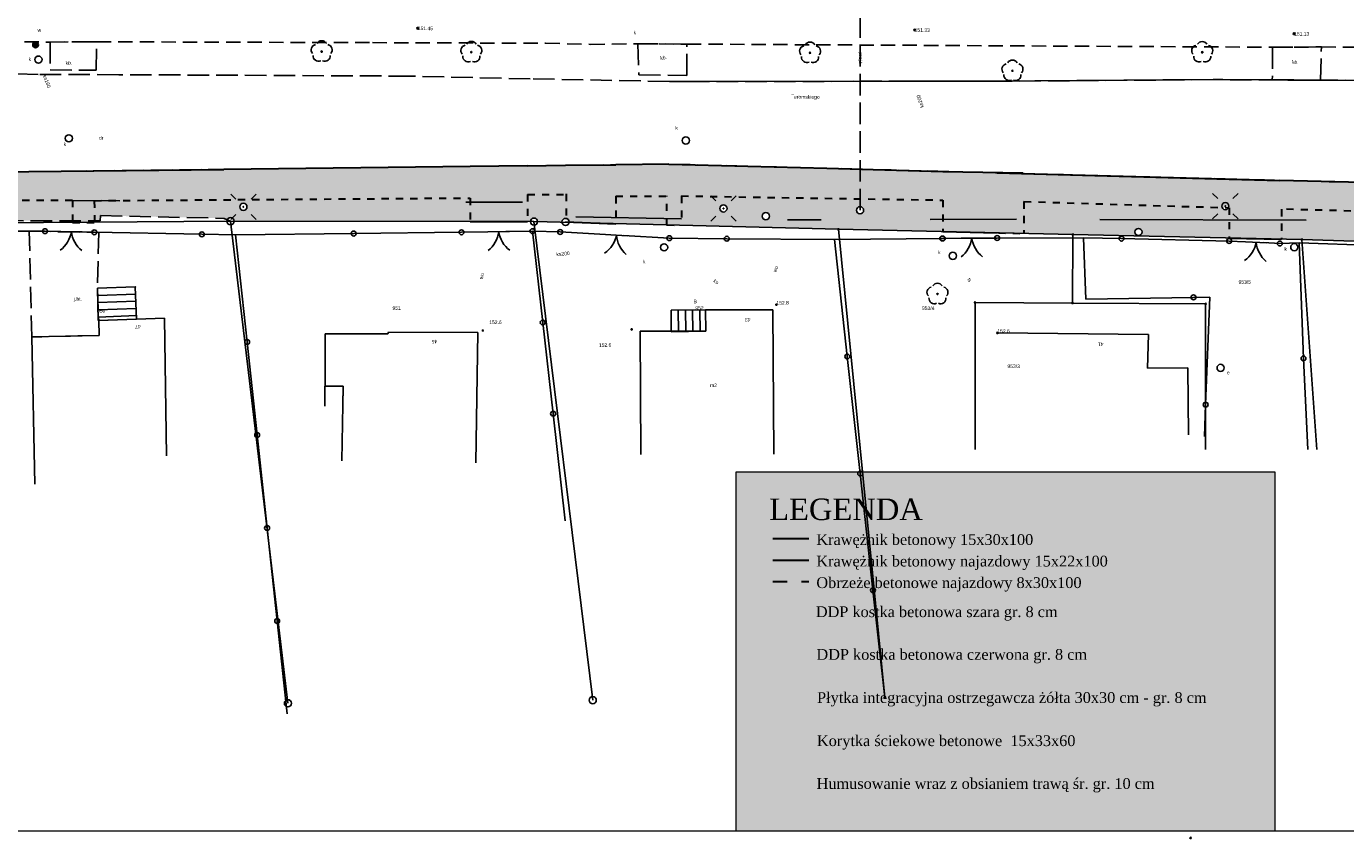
# Model space of a CAD drawing. Extents: x 7583285 to 7585126, y 6019995 to 6020809.
# Tile 21 of 54: x 7583951 to 7584043, y 6020643 to 6020700. Entities that reach past the tile are written whole.
import ezdxf
from ezdxf.enums import TextEntityAlignment as Align

# ---------------------------------------------------------------- set-up
doc = ezdxf.new("R2010")
doc.units = 0
doc.header["$MEASUREMENT"] = 0
for name, pattern in [('1_OTKC', [1.5, 1, -0.5]), ('1_OTKJ', [2, 1.5, -0.5]), ('1_OTKK', [0]), ('1_OTKU', [2, 1.5, -0.5]), ('3', [1, 0.5, -0.5]), ('3_EGBS', [0]), ('3_EGBSG', [0]), ('3_EGBU_A', [0]), ('4_SULO', [0]), ('4_SUPP_P', [2, 1.5, -0.5])]:
    doc.linetypes.add(name, pattern=pattern)
doc.layers.get('0').update_dxf_attribs({"linetype": 'CONTINUOUS', "lineweight": 5})
for name, color, linetype, lineweight in [('0 Krawężnik ', 1, 'CONTINUOUS', 30), ('0 Krawężnik najazdowy', 6, 'CONTINUOUS', 30), ('0 obrzeże', 51, '3', 30), ('Dzialki', 3, 'CONTINUOUS', 25)]:
    doc.layers.add(name, color=color, linetype=linetype, lineweight=lineweight)
for name, color, linetype in [('0 ozn pionowe', 7, 'CONTINUOUS'), ('EADTD_T_0', 216, 'CONTINUOUS'), ('EGBB_E_T_0', 7, 'CONTINUOUS'), ('EGBB_L_0', 36, '3_EGBU_A'), ('EGBE_L_3', 7, '3_EGBS'), ('Numery_dzialek', 7, 'CONTINUOUS'), ('Numery_uzytkow', 3, 'CONTINUOUS'), ('OTK_E_T_0', 7, 'CONTINUOUS'), ('OTK_E_T_3', 7, 'CONTINUOUS'), ('OTK_E_T_8', 7, 'CONTINUOUS'), ('OTK_L_0', 7, '1_OTKJ'), ('OTK_L_1', 7, '1_OTKK'), ('OTK_L_2', 7, '1_OTKC'), ('OTK_L_4', 7, '1_OTKU'), ('OTO_L_0', 7, 'CONTINUOUS'), ('OTO_L_1', 7, 'CONTINUOUS'), ('OTR_T_1', 7, 'CONTINUOUS'), ('OTZ_T_0', 96, 'CONTINUOUS'), ('P_SUTP_E_T_0', 30, 'CONTINUOUS'), ('P_SUTP_L_0', 30, '4_SUPP_P'), ('Punkty', 7, 'CONTINUOUS'), ('SUE_T_3', 7, 'CONTINUOUS'), ('SUGR_T_0', 52, 'CONTINUOUS'), ('SUK_E_T_4', 36, 'CONTINUOUS'), ('SUK_T_3', 36, 'CONTINUOUS'), ('SUKP_E_T_0', 36, 'CONTINUOUS'), ('SUL_L_1', 7, '4_SULO'), ('SUP_E_T_1', 7, 'CONTINUOUS'), ('SUP_T_0', 7, 'CONTINUOUS'), ('SUP_T_2', 7, 'CONTINUOUS'), ('SUP_T_4', 7, 'CONTINUOUS'), ('SUTP_E_T_0', 30, 'CONTINUOUS'), ('SUW_E_T_2', 5, 'CONTINUOUS'), ('SUW_T_5', 5, 'CONTINUOUS'), ('SUWP_E_T_0', 5, 'CONTINUOUS')]:
    doc.layers.add(name, color=color, linetype=linetype)

# ---------------------------------------------------------------- blocks, each defined once
blk = doc.blocks.new('GRT')
at = {"linetype": 'Continuous'}
blk.add_circle((0, 0), 0.25, dxfattribs=at)
blk = doc.blocks.new('GRO')
at = {"linetype": 'Continuous'}
blk.add_circle((0, 0), 0.045, dxfattribs=at)
blk = doc.blocks.new('1_OTRN')
at = {"linetype": 'Continuous'}
blk.add_circle((0, 0), 0.045, dxfattribs=at)
blk = doc.blocks.new('1_OTZL')
at = {"linetype": 'Continuous'}
blk.add_circle((0, 0), 0.045, dxfattribs=at)
for centre, start, end in [((-0.357, 0.116), 102.14447, 221.86002), ((0, 0.375), 30.14012, 149.85988), ((0.357, 0.116), 318.13998, 77.85553), ((-0.22, -0.303), 174.14818, 293.85423), ((0.22, -0.303), 246.14577, 5.85182)]:
    blk.add_arc(centre, 0.375, start, end, dxfattribs=at)
blk = doc.blocks.new('4_SUEO_W')
at = {"linetype": 'Continuous'}
for p, q in [((-0.5303, 0.5303), (-0.8839, 0.8839)), ((0.5303, 0.5303), (0.8839, 0.8839)), ((-0.5303, -0.5303), (-0.8839, -0.8839)), ((0.5303, -0.5303), (0.8839, -0.8839))]:
    blk.add_line(p, q, dxfattribs=at)
blk.add_circle((0, 0), 0.025, dxfattribs=at)
blk = doc.blocks.new('4_SUPP')
at = {"linetype": 'Continuous'}
blk.add_circle((0, 0), 0.25, dxfattribs=at)
blk = doc.blocks.new('4_SUPS')
at = {"linetype": 'Continuous'}
blk.add_circle((0, 0), 0.0625, dxfattribs=at)
blk = doc.blocks.new('4_SUKS')
at = {"linetype": 'Continuous'}
blk.add_circle((0, 0), 0.25, dxfattribs=at)
blk = doc.blocks.new('4_SUPK')
at = {"linetype": 'Continuous'}
blk.add_circle((0, 0), 0.25, dxfattribs=at)
blk = doc.blocks.new('4_SUPW')
at = {"linetype": 'Continuous'}
blk.add_circle((0, 0), 0.25, dxfattribs=at)
blk = doc.blocks.new('4_SUWW')
at = {"linetype": 'Continuous'}
for radius in [0.2, 0.175, 0.15, 0.125, 0.1, 0.075, 0.05, 0.025, 0.00715]:
    blk.add_circle((0, 0), radius, dxfattribs=at)

msp = doc.modelspace()

# ---------------------------------------------------------------- hatches: boundary and pattern name
at = {"lineweight": 30}
h = msp.add_hatch(color=256, dxfattribs=at)
h.dxf.hatch_style = 1
h.set_gradient(color1=(173, 173, 173), color2=(143, 143, 143), one_color=1, tint=0.47)
h.paths.add_polyline_path([(7584184.03, 6020688.51), (7584184.031, 6020686.51), (7584178.714, 6020686.51), (7584176.46, 6020686.51), (7584176.474, 6020685.823), (7584174.546, 6020685.784), (7584174.496, 6020686.51), (7584163.62, 6020686.51), (7584163.65, 6020685.562), (7584159.577, 6020685.433), (7584159.577, 6020686.573), (7584139.588, 6020686.604), (7584132.31, 6020686.604), (7584132.301, 6020685.049), (7584129.979, 6020685.03), (7584129.983, 6020686.611), (7584116.751, 6020686.67), (7584110.397, 6020686.67), (7584107.426, 6020686.51), (7584096, 6020686.51), (7584096.066, 6020684.156), (7584095.028, 6020684.155), (7584094.91, 6020686.47), (7584090.79, 6020686.45), (7584087.38, 6020686.5), (7584076.799, 6020686.5), (7584072.031, 6020686.5), (7584063.27, 6020686.437), (7584063.279, 6020684.188), (7584062.17, 6020684.22), (7584062.172, 6020686.49), (7584049.78, 6020686.5), (7584046.255, 6020686.78), (7584038.409, 6020686.989), (7584034.778, 6020687.086), (7584020.493, 6020687.518), (7584014.844, 6020687.619), (7583996.64, 6020687.906), (7583996.64, 6020685.863), (7583995.64, 6020685.863), (7583995.64, 6020687.886), (7583992.069, 6020687.886), (7583988.622, 6020688.013), (7583985.939, 6020688.013), (7583981.93, 6020687.765), (7583955.77, 6020687.575), (7583955.77, 6020686.07), (7583954.26, 6020686.07), (7583954.249, 6020687.588), (7583940.36, 6020687.47), (7583932.205, 6020686.457), (7583932.202, 6020687.581), (7583908.883, 6020687.917), (7583895.47, 6020688.454), (7583879.431, 6020690.274), (7583871.509, 6020690.557), (7583850.73, 6020691.44), (7583837.31, 6020690.63), (7583824.719, 6020690.63), (7583820.29, 6020690.88), (7583816.81, 6020690.8), (7583808.51, 6020691.09), (7583808.51, 6020688.714), (7583807.301, 6020688.755), (7583807.38, 6020691.12), (7583804.4, 6020691.19), (7583800.384, 6020691.296), (7583800.32, 6020688.87), (7583766.736, 6020690.08), (7583766.953, 6020690.832), (7583767.612, 6020692.057), (7583774.909, 6020692.004), (7583775.984, 6020691.939), (7583779.62, 6020692.04), (7583783.71, 6020692.04), (7583795.5, 6020691.91), (7583800.64, 6020693.44), (7583804.51, 6020693.25), (7583816.78, 6020692.99), (7583820.29, 6020692.88), (7583823.06, 6020692.75), (7583831.23, 6020692.43), (7583837.31, 6020692.745), (7583850.73, 6020693.44), (7583875.346, 6020692.44), (7583879.431, 6020692.274), (7583880.102, 6020692.247), (7583895.705, 6020690.525), (7583905.884, 6020690.209), (7583908.883, 6020690.117), (7583932.826, 6020689.714), (7583948.721, 6020689.587), (7583981.93, 6020689.965), (7583985.902, 6020690.012), (7583988.58, 6020690.044), (7583992.069, 6020690.086), (7583997.407, 6020690.086), (7584009.084, 6020689.773), (7584020.422, 6020689.518), (7584034.778, 6020689.086), (7584046.21, 6020688.78), (7584060.778, 6020688.677), (7584073.362, 6020688.67), (7584090.798, 6020688.67), (7584110.425, 6020688.67), (7584138.543, 6020688.573), (7584165.71, 6020688.573)])
h.paths.add_polyline_path([(7583755.187, 6020695.111), (7583754.885, 6020693.143), (7583760.83, 6020692.23), (7583761.245, 6020690.946), (7583761.322, 6020690.248), (7583751.485, 6020690.549), (7583751.578, 6020693.341), (7583746.91, 6020693.53), (7583726.307, 6020694.557), (7583707.51, 6020695.44), (7583709.508, 6020697.365), (7583734.856, 6020696.127)])
h.paths.add_polyline_path([(7583702.142, 6020697.67), (7583703.303, 6020695.65), (7583688.945, 6020695.982), (7583668.249, 6020696.589), (7583670.04, 6020698.557)])
h = msp.add_hatch(color=256, dxfattribs=at)
h.dxf.hatch_style = 1
h.set_gradient(color1=(204, 102, 102), color2=(155, 77, 77), one_color=1, tint=0.47)
h.paths.add_polyline_path([(7583932.205, 6020686.457), (7583933.155, 6020686.575), (7583940.36, 6020687.47), (7583948.78, 6020687.588), (7583948.78, 6020686.192), (7583944.684, 6020686.204, 0.316208), (7583944.397, 6020686.205, 0.245047), (7583944.29, 6020685.999), (7583944.54, 6020686), (7583944.567, 6020685.751, -0.445489), (7583944.29, 6020686, -0.245047), (7583944.397, 6020686.205), (7583944.684, 6020686.204, -0.241556), (7583944.79, 6020686.002), (7583944.54, 6020686), (7583944.29, 6020685.999), (7583938.402, 6020685.985), (7583936.905, 6020685.981), (7583932.206, 6020685.97)])
edge = h.paths.add_edge_path(flags=16)
edge.add_arc((7583939.95, 6020686.79), 0.25, 0, 360)
h.paths.add_polyline_path([(7583938.42, 6020686.33), (7583938.43, 6020686.08), (7583938.83, 6020686.09), (7583938.78, 6020686.34)], flags=16)
h.paths.add_polyline_path([(7583871.509, 6020687.102), (7583871.509, 6020690.557), (7583879.431, 6020690.274), (7583879.43, 6020688.442), (7583879.43, 6020687.813, 1.388816), (7583879.21, 6020687.393), (7583879.15, 6020687.02), (7583879.227, 6020686.965, 0.018364), (7583879.216, 6020686.95, 0.553627), (7583878.952, 6020686.836), (7583875.33, 6020686.954, 0.008194), (7583875.33, 6020686.96, 0.980786), (7583874.99, 6020686.967)])
h.paths.add_polyline_path([(7583828.934, 6020688.432), (7583829.063, 6020690.181, 0.596639), (7583829.45, 6020690.39, 0.331507), (7583829.272, 6020690.63), (7583837.31, 6020690.63), (7583837.319, 6020689.479), (7583837.33, 6020688.165), (7583832.098, 6020688.28), (7583830.028, 6020688.31), (7583830.056, 6020689.825), (7583829.751, 6020689.839), (7583830.029, 6020689.561), (7583829.923, 6020688.541, 0.297048), (7583829.77, 6020688.315), (7583829.181, 6020688.326, 0.270385), (7583829.213, 6020688.38, 0.414214), (7583829.15, 6020688.442, 0.346426), (7583829.089, 6020688.395), (7583828.934, 6020688.432)])
h.paths.add_polyline_path([(7583829.447, 6020688.812), (7583829.477, 6020689.353), (7583829.103, 6020689.374), (7583829.072, 6020688.833)])
h.paths.add_polyline_path([(7583824.627, 6020688.41), (7583824.747, 6020690.532, 0.102191), (7583824.924, 6020690.63), (7583829.128, 6020690.63, 0.637532), (7583829.063, 6020690.181), (7583828.934, 6020688.432), (7583828.926, 6020688.33)])
h.paths.add_polyline_path([(7583826.405, 6020690.817), (7583826.397, 6020690.317), (7583827.355, 6020690.303), (7583827.363, 6020690.803)])
h.paths.add_polyline_path([(7583827.343, 6020689.652), (7583827.343, 6020689.277), (7583828.343, 6020689.277), (7583828.343, 6020689.652)], flags=16)
h.paths.add_polyline_path([(7583985.936, 6020686.121), (7583985.939, 6020688.013), (7583981.93, 6020687.765), (7583981.93, 6020687.479), (7583981.93, 6020686.126), (7583985.936, 6020686.121)])
h.paths.add_polyline_path([(7583988.622, 6020686.346), (7583988.622, 6020688.013), (7583992.069, 6020687.886), (7583992.069, 6020686.407), (7583992.069, 6020685.978), (7583988.83, 6020686.091, 0.008754), (7583988.83, 6020686.1, 0.36546)])
h.paths.add_polyline_path([(7583816.753, 6020689.848), (7583820.29, 6020689.651), (7583820.29, 6020690.66), (7583820.29, 6020690.877), (7583816.81, 6020690.8)])
h.paths.add_polyline_path([(7583816.684, 6020688.706), (7583816.753, 6020689.848), (7583820.29, 6020689.651), (7583820.31, 6020688.49), (7583818.27, 6020688.676), (7583818.059, 6020688.68)])
h.paths.add_polyline_path([(7583908.873, 6020686.212), (7583908.883, 6020687.917), (7583905.884, 6020688.009), (7583905.884, 6020686.274)])
h.paths.add_polyline_path([(7583945.98, 6020686.444), (7583945.985, 6020685.944), (7583947.36, 6020685.956), (7583947.355, 6020686.456)])
h.paths.add_polyline_path([(7583871.193, 6020690.785), (7583871.173, 6020690.411), (7583872.587, 6020690.335), (7583872.607, 6020690.709)])
h.paths.add_polyline_path([(7583817.999, 6020688.938), (7583817.986, 6020688.438), (7583819.361, 6020688.402), (7583819.374, 6020688.902)])
h = msp.add_hatch(color=256, dxfattribs=at)
h.dxf.hatch_style = 1
h.set_gradient(color1=(191, 255, 127), color2=(191, 255, 127), one_color=1, tint=0.47)
h.paths.add_polyline_path([(7583908.883, 6020686.212), (7583908.883, 6020686.7), (7583908.883, 6020687.917), (7583932.202, 6020687.581, 0.507383), (7583932.203, 6020687.178), (7583932.205, 6020686.457), (7583932.206, 6020685.97), (7583924.49, 6020685.951, 0.990424), (7583923.99, 6020685.954), (7583910.19, 6020686.186, 0.004195), (7583910.19, 6020686.19, 0.98973), (7583909.69, 6020686.195)])
h.paths.add_polyline_path([(7583918.972, 6020686.731), (7583918.966, 6020686.357), (7583919.508, 6020686.349), (7583919.514, 6020686.723)], flags=24)
h.paths.add_polyline_path([(7583996.64, 6020685.863), (7583996.64, 6020686.32), (7583996.64, 6020687.906), (7583998.737, 6020687.873), (7584000.377, 6020687.847), (7584009.081, 6020687.71), (7584009.08, 6020687.16, 2.416663), (7584009.33, 6020686.91, 0.413794), (7584009.08, 6020687.16), (7584009.081, 6020687.71), (7584014.844, 6020687.619), (7584014.844, 6020686.266), (7584014.844, 6020685.425), (7584007.625, 6020685.589, 0.005667), (7584007.625, 6020685.59, 0.98758), (7584007.535, 6020685.591)])
h.paths.add_polyline_path([(7583999.82, 6020687.04, 1), (7583999.32, 6020687.04, 1)], flags=16)
h.paths.add_polyline_path([(7583999.595, 6020687.04, 1), (7583999.545, 6020687.04, 1)], flags=0)
h.paths.add_polyline_path([(7584002.77, 6020686.5, 1), (7584002.27, 6020686.5, 1)], flags=16)
h.paths.add_polyline_path([(7583955.78, 6020686.171), (7583955.77, 6020687.58), (7583981.93, 6020687.765), (7583981.93, 6020687.479), (7583981.93, 6020686.126), (7583965.5, 6020686.15, 0.000355), (7583965.5, 6020686.15, 0.274648), (7583965.37, 6020686.37, 0.432874), (7583965.023, 6020686.255), (7583964.82, 6020686.35), (7583956.21, 6020686.54), (7583956.17, 6020686.17)])
h.paths.add_polyline_path([(7583966.4, 6020687.15, 1), (7583965.9, 6020687.15, 1)], flags=16)
h.paths.add_polyline_path([(7583966.175, 6020687.15, 1), (7583966.125, 6020687.15, 1)], flags=0)
h.paths.add_polyline_path([(7583954.26, 6020686.176), (7583954.249, 6020687.588), (7583948.78, 6020687.588), (7583948.78, 6020686.192)])
h.paths.add_polyline_path([(7583995.64, 6020686.339), (7583995.64, 6020687.886), (7583992.069, 6020687.886), (7583992.069, 6020686.407)])
h.paths.add_polyline_path([(7583985.936, 6020686.121), (7583985.939, 6020688.013), (7583988.622, 6020688.013), (7583988.622, 6020686.346, 0.500282), (7583988.332, 6020686.071), (7583986.63, 6020686.114, 0.006249), (7583986.63, 6020686.12, 0.99929), (7583986.13, 6020686.12)])
h.paths.add_polyline_path([(7583995.64, 6020685.889), (7583995.64, 6020686.339), (7583992.069, 6020686.407), (7583992.069, 6020685.978)])
h = msp.add_hatch(color=256, dxfattribs=at)
h.dxf.hatch_style = 1
h.set_gradient(color1=(204, 102, 102), color2=(155, 77, 77), one_color=1, tint=0.47)
h.paths.add_polyline_path([(7584020.493, 6020685.297), (7584020.493, 6020687.518), (7584014.844, 6020687.619), (7584014.844, 6020686.266), (7584014.844, 6020685.425), (7584020.493, 6020685.297)])
h.paths.add_polyline_path([(7584116.741, 6020685.08), (7584116.751, 6020686.636), (7584121.73, 6020686.636), (7584121.735, 6020686.636), (7584121.732, 6020685.696), (7584121.66, 6020685.69), (7584121.68, 6020685.44), (7584121.731, 6020685.444), (7584121.731, 6020685.36, 0.426604), (7584121.48, 6020685.1), (7584116.91, 6020684.921, 0.39294)])
h.paths.add_polyline_path([(7584071.956, 6020684.93), (7584076.881, 6020684.945), (7584076.802, 6020686.445), (7584072.03, 6020686.47), (7584071.954, 6020684.93)])
h.paths.add_polyline_path([(7584090.784, 6020684.945), (7584090.79, 6020686.45), (7584087.379, 6020686.45), (7584087.346, 6020685.125), (7584090.784, 6020684.945)])
h.paths.add_polyline_path([(7584046.215, 6020685.328), (7584046.255, 6020686.78), (7584049.735, 6020686.504, 0.428975), (7584049.779, 6020686.455), (7584049.744, 6020685.264)])
h.paths.add_polyline_path([(7584071.909, 6020683.936), (7584071.956, 6020684.93), (7584076.881, 6020684.945), (7584076.942, 6020683.79), (7584071.909, 6020683.936)])
h.paths.add_polyline_path([(7584139.569, 6020685.658), (7584139.588, 6020686.632), (7584142.519, 6020686.573), (7584142.503, 6020685.24, 0.416048), (7584142.25, 6020684.991), (7584139.697, 6020685.006, 0.253701), (7584139.558, 6020685.09), (7584139.569, 6020685.658)])
h.paths.add_polyline_path([(7584107.428, 6020684.55), (7584107.426, 6020685.981), (7584110.379, 6020686.173), (7584110.324, 6020684.664), (7584109.42, 6020684.628, 0.99109), (7584109.08, 6020684.615), (7584107.428, 6020684.55)])
h.paths.add_polyline_path([(7584038.409, 6020684.901), (7584038.409, 6020686.226), (7584034.778, 6020686.239), (7584034.778, 6020684.981)])
h.paths.add_polyline_path([(7584087.317, 6020683.907), (7584087.346, 6020685.125), (7584090.784, 6020684.945), (7584090.781, 6020684.033), (7584087.317, 6020683.907)])
h.paths.add_polyline_path([(7584099.866, 6020685.225), (7584099.88, 6020686.5), (7584096.95, 6020686.48), (7584097.005, 6020685.129), (7584099.866, 6020685.225)])
h.paths.add_polyline_path([(7584038.409, 6020686.226), (7584038.409, 6020686.989), (7584034.778, 6020687.086), (7584034.778, 6020686.239)])
h.paths.add_polyline_path([(7584097.043, 6020684.184), (7584097.005, 6020685.129), (7584099.866, 6020685.225), (7584099.856, 6020684.337, 0.2051), (7584099.746, 6020684.261, 0), (7584099.746, 6020684.261)])
h.paths.add_polyline_path([(7584184.031, 6020686.51), (7584184.03, 6020686.51), (7584178.714, 6020686.51), (7584178.714, 6020685.978), (7584184.044, 6020685.978)])
h.paths.add_polyline_path([(7584046.197, 6020684.685), (7584046.215, 6020685.328), (7584049.744, 6020685.264), (7584049.725, 6020684.617), (7584046.622, 6020684.673)])
h.paths.add_polyline_path([(7584110.379, 6020686.173), (7584110.397, 6020686.67), (7584107.426, 6020686.51), (7584107.426, 6020685.981)])
h.paths.add_polyline_path([(7584159.576, 6020685.452), (7584159.541, 6020686.573), (7584163.62, 6020686.51), (7584163.634, 6020685.802, 0.501243), (7584163.32, 6020685.553), (7584160.16, 6020685.468, 0.338777), (7584159.953, 6020685.462), (7584159.576, 6020685.452)])
h = msp.add_hatch(color=256, dxfattribs=at)
h.dxf.hatch_style = 1
h.set_gradient(color1=(191, 255, 127), color2=(191, 255, 127), one_color=1, tint=0.47)
h.paths.add_polyline_path([(7584020.493, 6020685.297), (7584020.493, 6020687.518), (7584034.28, 6020687.101, 0.636003), (7584034.733, 6020687.087), (7584034.778, 6020687.086), (7584034.778, 6020686.239), (7584034.778, 6020684.981), (7584023.945, 6020685.22, 0.98873), (7584023.855, 6020685.221)])
h.paths.add_polyline_path([(7584028.71, 6020685.4, 1), (7584028.21, 6020685.4, 1)], flags=16)
h = msp.add_hatch(color=256, dxfattribs=at)
h.dxf.hatch_style = 1
h.set_gradient(color1=(191, 255, 127), color2=(191, 255, 127), one_color=1, tint=0.47)
h.paths.add_polyline_path([(7584038.409, 6020684.901), (7584038.409, 6020686.226), (7584038.409, 6020686.989), (7584046.255, 6020686.78), (7584046.215, 6020685.328), (7584046.197, 6020684.685), (7584046.194, 6020684.685), (7584039.885, 6020684.869, 0.007276), (7584039.885, 6020684.87, 0.989083), (7584039.795, 6020684.871), (7584038.409, 6020684.901)])
h = msp.add_hatch(color=256, dxfattribs=at)
h.dxf.hatch_style = 1
h.set_gradient(color1=(173, 173, 173), color2=(143, 143, 143), one_color=1, tint=0.47)
h.paths.add_polyline_path([(7584003.003, 6020658.061), (7584003.003, 6020659.561), (7584005.503, 6020659.561), (7584005.503, 6020658.061)])
h = msp.add_hatch(color=256, dxfattribs=at)
h.dxf.hatch_style = 1
h.set_gradient(color1=(204, 102, 102), color2=(155, 77, 77), one_color=1, tint=0.47)
h.paths.add_polyline_path([(7584003.007, 6020655.086), (7584003.007, 6020656.586), (7584005.507, 6020656.586), (7584005.507, 6020655.086)])
h = msp.add_hatch(color=256, dxfattribs=at)
h.dxf.hatch_style = 1
h.set_gradient(color1=(255, 255, 127), color2=(239, 239, 119), one_color=1, tint=0.47)
h.paths.add_polyline_path([(7584003.023, 6020652.087), (7584003.023, 6020653.587), (7584005.523, 6020653.587), (7584005.523, 6020652.087)])
h = msp.add_hatch(color=256, dxfattribs=at)
h.dxf.hatch_style = 1
h.set_gradient(color1=(255, 191, 127), color2=(239, 179, 119), one_color=1, tint=0.47)
h.paths.add_polyline_path([(7584003.023, 6020650.587), (7584003.023, 6020649.087), (7584005.523, 6020649.087), (7584005.523, 6020650.587)])
h = msp.add_hatch(color=256, dxfattribs=at)
h.dxf.hatch_style = 1
h.set_gradient(color1=(191, 255, 127), color2=(179, 239, 119), one_color=1, tint=0.47)
h.paths.add_polyline_path([(7584003.023, 6020647.587), (7584003.023, 6020646.087), (7584005.523, 6020646.087), (7584005.523, 6020647.587)])
at = {"layer": '0 ozn pionowe', "true_color": 0xffffff}
h = msp.add_hatch(color=7, dxfattribs=at)
h.dxf.hatch_style = 1
h.paths.add_polyline_path([(7584000.457, 6020668.695), (7584037.957, 6020668.695), (7584037.957, 6020643.695), (7584000.457, 6020643.695)])

# ---------------------------------------------------------------- linework, layer by layer
at = {"lineweight": 9}
for points in [[(7584089.239, 6020643.695), (7583879.239, 6020643.695), (7583879.239, 6020792.195), (7584089.239, 6020792.195), (7584089.239, 6020643.695)], [(7584000.457, 6020668.695), (7584037.957, 6020668.695), (7584037.957, 6020643.695), (7584000.457, 6020643.695), (7584000.457, 6020668.695)]]:
    msp.add_lwpolyline(points, dxfattribs=at)
at = {"layer": '0 Krawężnik ', "lineweight": 30}
for p, q in [((7583985.902, 6020690.012), (7583988.58, 6020690.044)), ((7583995.76, 6020690.13), (7583992.069, 6020690.086)), ((7583995.76, 6020690.13), (7584006.757, 6020689.836)), ((7583948.721, 6020689.587), (7583964.798, 6020689.76)), ((7583981.93, 6020689.965), (7583964.798, 6020689.76)), ((7584006.757, 6020689.836), (7584014.844, 6020689.619)), ((7584018.63, 6020689.518), (7584034.778, 6020689.086)), ((7584046.31, 6020688.777), (7584038.3, 6020688.992)), ((7584003.003, 6020664.061), (7584005.503, 6020664.061))]:
    msp.add_line(p, q, dxfattribs=at)
at = {"layer": '0 Krawężnik najazdowy', "lineweight": 30}
for p, q in [((7583988.58, 6020690.044), (7583992.069, 6020690.086)), ((7583985.93, 6020690.013), (7583981.93, 6020689.965)), ((7584014.844, 6020689.619), (7584020.422, 6020689.518)), ((7584034.778, 6020689.086), (7584038.3, 6020688.992)), ((7583981.93, 6020686.126), (7583985.936, 6020686.121)), ((7583988.58, 6020686.1), (7583992.069, 6020685.978)), ((7584014.844, 6020685.425), (7584018.63, 6020685.339)), ((7584034.778, 6020684.981), (7584038.409, 6020684.901)), ((7584003.003, 6020662.561), (7584005.503, 6020662.561))]:
    msp.add_line(p, q, dxfattribs=at)
at = {"layer": '0 obrzeże', "lineweight": 30}
for p, q in [((7583954.249, 6020687.588), (7583948.78, 6020687.588)), ((7583954.249, 6020687.626), (7583954.26, 6020686.056)), ((7583955.77, 6020687.58), (7583981.93, 6020687.765)), ((7583955.77, 6020687.58), (7583955.781, 6020686.081)), ((7583981.93, 6020687.765), (7583981.93, 6020686.126)), ((7583985.939, 6020688.013), (7583985.936, 6020686.121)), ((7583985.939, 6020688.013), (7583988.622, 6020688.013)), ((7583988.622, 6020688.045), (7583988.622, 6020686.064)), ((7583992.069, 6020687.886), (7583995.64, 6020687.886)), ((7583992.069, 6020687.886), (7583992.069, 6020685.978)), ((7583995.64, 6020685.863), (7583995.64, 6020687.922)), ((7583996.64, 6020687.906), (7584014.844, 6020687.619)), ((7583996.64, 6020687.906), (7583996.64, 6020685.863)), ((7584014.844, 6020687.619), (7584014.844, 6020685.425)), ((7584020.493, 6020687.518), (7584034.778, 6020687.086)), ((7584020.493, 6020687.518), (7584020.493, 6020685.297)), ((7584034.778, 6020687.086), (7584034.778, 6020684.981)), ((7584046.255, 6020686.78), (7584038.409, 6020686.989)), ((7584038.409, 6020686.989), (7584038.409, 6020684.901)), ((7583954.26, 6020686.07), (7583955.781, 6020686.07)), ((7583995.64, 6020685.889), (7583996.64, 6020685.863)), ((7584018.709, 6020685.338), (7584020.492, 6020685.297))]:
    msp.add_line(p, q, dxfattribs=at)
at = {"layer": '0 obrzeże', "lineweight": 30, "ltscale": 2}
msp.add_line((7584003.003, 6020661.061), (7584005.503, 6020661.061), dxfattribs=at)
at = {"layer": 'Dzialki'}
for p, q in [((7583944.54, 6020686), (7583965.25, 6020686.15)), ((7583965.25, 6020686.15), (7583969.25, 6020652.59)), ((7583965.25, 6020686.15), (7583986.38, 6020686.12)), ((7583986.38, 6020686.12), (7584007.58, 6020685.59)), ((7583990.47, 6020652.81), (7583986.38, 6020686.12)), ((7584007.58, 6020685.59), (7584010.8, 6020653)), ((7584007.58, 6020685.59), (7584023.9, 6020685.22)), ((7584023.87, 6020680.45), (7584023.9, 6020685.22)), ((7584023.9, 6020685.22), (7584039.84, 6020684.87)), ((7584080.03, 6020683.7), (7584039.84, 6020684.87)), ((7584039.84, 6020684.87), (7584040.875, 6020670.269)), ((7584023.87, 6020680.45), (7584017.09, 6020680.49)), ((7584017.09, 6020680.49), (7584017.09, 6020670.269)), ((7584033.14, 6020680.39), (7584023.87, 6020680.45)), ((7584033.14, 6020670.269), (7584033.14, 6020680.39))]:
    msp.add_line(p, q, dxfattribs=at)
at = {"layer": 'EGBB_L_0', "linetype": '3_EGBU_A'}
for p, q in [((7584003, 6020679.98), (7583998.32, 6020679.99)), ((7583998.32, 6020679.99), (7583998.34, 6020678.49)), ((7584003.08, 6020669.93), (7584003, 6020679.98)), ((7583960.65, 6020679.41), (7583956.08, 6020679.24)), ((7583956.08, 6020679.24), (7583956.11, 6020678.2)), ((7583960.79, 6020669.81), (7583960.65, 6020679.41)), ((7583956.11, 6020678.2), (7583951.42, 6020678.09)), ((7583951.42, 6020678.09), (7583951.64, 6020667.85)), ((7583971.84, 6020674.67), (7583971.85, 6020678.32)), ((7583971.85, 6020678.32), (7583976.21, 6020678.3)), ((7583976.21, 6020678.3), (7583976.26, 6020678.43)), ((7583976.26, 6020678.43), (7583982.46, 6020678.4)), ((7583982.46, 6020678.4), (7583982.33, 6020669.34)), ((7583998.34, 6020678.49), (7583993.77, 6020678.5)), ((7583993.77, 6020678.5), (7583993.82, 6020669.91)), ((7584018.64, 6020678.37), (7584029.17, 6020678.26)), ((7584029.17, 6020678.26), (7584029.1, 6020675.91)), ((7584029.1, 6020675.91), (7584031.9, 6020675.94)), ((7584031.9, 6020675.94), (7584031.94, 6020671.29)), ((7583973.09, 6020674.67), (7583971.84, 6020674.67)), ((7583973.01, 6020669.47), (7583973.09, 6020674.67))]:
    msp.add_line(p, q, dxfattribs=at)
at = {"layer": 'EGBE_L_3', "linetype": '3_EGBS'}
for p, q in [((7583958.62, 6020681.58), (7583955.99, 6020681.48)), ((7583955.99, 6020681.48), (7583956.05, 6020679.24)), ((7583958.64, 6020681.08), (7583956.01, 6020680.98)), ((7583958.66, 6020680.58), (7583956.02, 6020680.48)), ((7583958.68, 6020680.08), (7583956.03, 6020679.98)), ((7583995.92, 6020679.95), (7583995.94, 6020678.45)), ((7583995.92, 6020679.95), (7583995.94, 6020678.45)), ((7583996.42, 6020679.96), (7583996.44, 6020678.46)), ((7583996.92, 6020679.97), (7583996.94, 6020678.47)), ((7583997.42, 6020679.97), (7583997.44, 6020678.47)), ((7583997.92, 6020679.98), (7583997.94, 6020678.48)), ((7583998.34, 6020678.49), (7583998.32, 6020679.99)), ((7583958.7, 6020679.58), (7583956.04, 6020679.48)), ((7583956.05, 6020679.24), (7583958.7, 6020679.34)), ((7583995.94, 6020678.45), (7583998.34, 6020678.49)), ((7583971.83, 6020674.67), (7583971.83, 6020673.27)), ((7583973.09, 6020674.67), (7583971.83, 6020674.67)), ((7583973.08, 6020673.27), (7583973.09, 6020674.67))]:
    msp.add_line(p, q, dxfattribs=at)
at = {"layer": 'EGBE_L_3', "linetype": '3_EGBSG'}
for p, q in [((7583958.7, 6020679.34), (7583958.62, 6020681.58)), ((7583998.32, 6020679.99), (7583995.92, 6020679.95))]:
    msp.add_line(p, q, dxfattribs=at)
at = {"layer": 'EGBE_L_3', "linetype": '3_EGBS'}
msp.add_point((7583958.62, 6020681.58), dxfattribs=at)
at = {"layer": 'OTK_L_0', "linetype": '1_OTKJ'}
for p, q in [((7583951.86, 6020696.37), (7583949.81, 6020696.41)), ((7583957.47, 6020696.35), (7583951.86, 6020696.37)), ((7583977.76, 6020696.25), (7583957.47, 6020696.35)), ((7583986.12, 6020696.06), (7583977.76, 6020696.25)), ((7583995.81, 6020695.88), (7583986.12, 6020696.06)), ((7583998.35, 6020695.88), (7583995.81, 6020695.88)), ((7584012.59, 6020695.89), (7583998.35, 6020695.88)), ((7584017.87, 6020695.89), (7584012.59, 6020695.89)), ((7584018.13, 6020695.89), (7584017.87, 6020695.89)), ((7584033.67, 6020696.01), (7584018.13, 6020695.89)), ((7584038.34, 6020695.98), (7584033.67, 6020696.01)), ((7584048.35, 6020695.93), (7584038.34, 6020695.98)), ((7583949.7, 6020689.58), (7583995.76, 6020690.13)), ((7583995.76, 6020690.13), (7584049.57, 6020688.69)), ((7583951.24, 6020685.45), (7583956.08, 6020685.37)), ((7583951.42, 6020678.09), (7583951.24, 6020685.45)), ((7583956.08, 6020685.37), (7583955.99, 6020681.48)), ((7583955.99, 6020681.48), (7583956.08, 6020679.24)), ((7583956.08, 6020679.24), (7583956.12, 6020678.2)), ((7583956.12, 6020678.2), (7583951.42, 6020678.09))]:
    msp.add_line(p, q, dxfattribs=at)
at = {"layer": 'OTK_L_1', "linetype": '1_OTKK'}
for p, q in [((7583995.81, 6020695.88), (7583998.35, 6020695.88)), ((7583998.35, 6020695.88), (7584012.59, 6020695.89)), ((7584012.59, 6020695.89), (7584017.87, 6020695.89)), ((7584017.87, 6020695.89), (7584018.13, 6020695.89)), ((7584018.13, 6020695.89), (7584033.67, 6020696.01)), ((7584033.67, 6020696.01), (7584038.34, 6020695.98)), ((7584038.34, 6020695.98), (7584048.35, 6020695.93)), ((7584049.57, 6020688.69), (7583995.76, 6020690.13))]:
    msp.add_line(p, q, dxfattribs=at)
at = {"layer": 'OTK_L_2', "linetype": '1_OTKC'}
for p, q in [((7583947.9, 6020698.66), (7583952.7, 6020698.62)), ((7583952.7, 6020698.62), (7583955.94, 6020698.64)), ((7583955.94, 6020698.64), (7583975.14, 6020698.58)), ((7583975.14, 6020698.58), (7583987.19, 6020698.54)), ((7583987.19, 6020698.54), (7583990.31, 6020698.46)), ((7583990.31, 6020698.46), (7583993.6, 6020698.5)), ((7583993.6, 6020698.5), (7583997.03, 6020698.48)), ((7583997.03, 6020698.48), (7584037.8, 6020698.26)), ((7584037.8, 6020698.26), (7584041.2, 6020698.28)), ((7584041.2, 6020698.28), (7584056.09, 6020698.18))]:
    msp.add_line(p, q, dxfattribs=at)
at = {"layer": 'OTK_L_4', "linetype": '1_OTKU'}
for p, q in [((7583955.94, 6020698.64), (7583952.7, 6020698.62)), ((7583952.7, 6020698.62), (7583952.7, 6020696.68)), ((7583955.89, 6020696.66), (7583955.94, 6020698.64)), ((7583993.6, 6020698.5), (7583993.69, 6020696.35)), ((7583997.03, 6020698.48), (7583993.6, 6020698.5)), ((7583997.02, 6020696.29), (7583997.03, 6020698.48)), ((7584037.8, 6020698.26), (7584037.78, 6020695.99)), ((7584041.2, 6020698.28), (7584037.8, 6020698.26)), ((7584041.14, 6020695.97), (7584041.2, 6020698.28)), ((7583952.7, 6020696.68), (7583955.89, 6020696.66)), ((7583993.69, 6020696.35), (7583997.02, 6020696.29)), ((7584037.78, 6020695.99), (7584041.14, 6020695.97))]:
    msp.add_line(p, q, dxfattribs=at)
at = {"layer": 'OTO_L_0'}
for p, q in [((7583948.72, 6020685.46), (7583952.34, 6020685.46)), ((7583986.27, 6020685.46), (7583988.2, 6020685.4)), ((7583986.99, 6020679.1), (7583986.27, 6020685.46)), ((7583955.77, 6020685.38), (7583963.26, 6020685.24)), ((7583963.26, 6020685.24), (7583965.61, 6020685.2)), ((7583973.83, 6020685.29), (7583965.61, 6020685.2)), ((7583965.61, 6020685.2), (7583966.41, 6020677.74)), ((7583981.33, 6020685.38), (7583973.83, 6020685.29)), ((7583999.8, 6020684.93), (7583995.8, 6020684.97)), ((7584007.3, 6020684.87), (7583999.8, 6020684.93)), ((7584007.3, 6020684.87), (7584014.8, 6020684.95)), ((7584008.19, 6020676.73), (7584007.3, 6020684.87)), ((7584014.8, 6020684.95), (7584014.84, 6020684.95)), ((7584018.63, 6020684.98), (7584024.63, 6020684.99)), ((7584024.63, 6020684.99), (7584024.79, 6020680.73)), ((7584027.28, 6020684.94), (7584024.63, 6020684.99)), ((7584034.78, 6020684.77), (7584027.28, 6020684.94)), ((7584039.65, 6020684.65), (7584038.3, 6020684.6)), ((7584046.19, 6020684.42), (7584039.65, 6020684.65)), ((7584039.95, 6020676.6), (7584039.65, 6020684.65)), ((7584024.79, 6020680.73), (7584032.29, 6020680.85)), ((7584032.29, 6020680.85), (7584033.44, 6020680.87)), ((7584033.44, 6020680.87), (7584033.14, 6020673.38)), ((7583987.71, 6020672.75), (7583986.99, 6020679.1)), ((7583966.41, 6020677.74), (7583967.11, 6020671.27)), ((7584009.09, 6020668.59), (7584008.19, 6020676.73)), ((7584040.26, 6020670.269), (7584039.95, 6020676.6)), ((7583988.56, 6020665.3), (7583987.71, 6020672.75)), ((7584033.14, 6020673.38), (7584033.06, 6020671.17)), ((7583967.11, 6020671.27), (7583967.8, 6020664.79)), ((7584009.98, 6020660.46), (7584009.09, 6020668.59)), ((7583967.8, 6020664.79), (7583968.5, 6020658.32)), ((7584010.8, 6020653), (7584009.98, 6020660.46)), ((7583968.5, 6020658.32), (7583969.2, 6020651.85))]:
    msp.add_line(p, q, dxfattribs=at)
for centre in [(7583973.83, 6020685.29), (7583963.26, 6020685.24), (7583999.8, 6020684.93), (7584014.8, 6020684.95), (7584027.28, 6020684.94), (7584032.29, 6020680.85), (7583986.99, 6020679.1), (7583966.41, 6020677.74), (7584008.19, 6020676.73), (7584039.95, 6020676.6), (7584033.14, 6020673.38), (7583987.71, 6020672.75), (7583967.11, 6020671.27), (7584009.09, 6020668.59), (7583967.8, 6020664.79), (7584009.98, 6020660.46), (7583968.5, 6020658.32)]:
    msp.add_circle(centre, 0.17, dxfattribs=at)
at = {"layer": 'OTO_L_1'}
for p, q in [((7583953.43, 6020685.43), (7583952.34, 6020685.46)), ((7583954.93, 6020685.4), (7583953.43, 6020685.43)), ((7583984.67, 6020685.43), (7583983.17, 6020685.41)), ((7583986.27, 6020685.46), (7583984.42, 6020685.43)), ((7583955.77, 6020685.38), (7583954.68, 6020685.41)), ((7583983.17, 6020685.41), (7583981.33, 6020685.38)), ((7583991.37, 6020685.22), (7583988.2, 6020685.4)), ((7583992.87, 6020685.14), (7583991.37, 6020685.22)), ((7583995.8, 6020684.97), (7583992.62, 6020685.15)), ((7584016.11, 6020684.96), (7584014.84, 6020684.95)), ((7584017.61, 6020684.97), (7584016.11, 6020684.96)), ((7584018.63, 6020684.98), (7584017.36, 6020684.97)), ((7584035.92, 6020684.72), (7584034.78, 6020684.77)), ((7584037.41, 6020684.64), (7584035.92, 6020684.72)), ((7584038.3, 6020684.6), (7584037.16, 6020684.66))]:
    msp.add_line(p, q, dxfattribs=at)
for centre in [(7583952.34, 6020685.46), (7583955.77, 6020685.38), (7583981.33, 6020685.38), (7583986.27, 6020685.46), (7583988.2, 6020685.4), (7583995.8, 6020684.97), (7584014.84, 6020684.95), (7584018.63, 6020684.98), (7584034.78, 6020684.77), (7584038.3, 6020684.6)]:
    msp.add_circle(centre, 0.17, dxfattribs=at)
for centre, start, end in [((7583952.203, 6020685.739), 306.66426, 350.73863), ((7583956.164, 6020685.648), 186.62754, 230.70191), ((7583981.938, 6020685.663), 308.90497, 352.97934), ((7583985.899, 6020685.726), 188.86825, 232.94262), ((7583990.16, 6020685.566), 304.73333, 348.80771), ((7583994.116, 6020685.342), 184.69661, 228.77099), ((7584014.874, 6020685.231), 308.35322, 352.42759), ((7584018.835, 6020685.257), 188.3165, 232.39087), ((7584034.699, 6020685.054), 305.18718, 349.26155), ((7584038.656, 6020684.861), 185.15046, 229.22483)]:
    msp.add_arc(centre, 2, start, end, dxfattribs=at)
at = {"layer": 'P_SUTP_L_0', "linetype": '4_SUPP_P'}
for p, q in [((7584009.08, 6020686.91), (7584009.1, 6020700.86)), ((7583956.17, 6020686.17), (7583956.21, 6020686.54)), ((7583956.21, 6020686.54), (7583964.82, 6020686.35)), ((7583964.82, 6020686.35), (7583965.25, 6020686.15)), ((7583939.34, 6020686.22), (7583956.17, 6020686.17))]:
    msp.add_line(p, q, dxfattribs=at)
at = {"layer": 'SUL_L_1', "linetype": '4_SULO'}
for p, q in [((7583953.97, 6020687.59), (7583957.54, 6020687.57)), ((7583981.63, 6020687.48), (7583985.59, 6020687.47)), ((7583989.3, 6020686.46), (7583996.64, 6020686.32)), ((7584004.02, 6020686.25), (7584006.38, 6020686.25)), ((7584013.95, 6020686.26), (7584019.96, 6020686.3)), ((7584025.78, 6020686.27), (7584040.14, 6020686.22))]:
    msp.add_line(p, q, dxfattribs=at)

# ---------------------------------------------------------------- block references
at = {"layer": 'OTR_T_1', "rotation": 0.413817}
for p in [(7584003.26, 6020680.34), (7583982.82, 6020678.54), (7583993.18, 6020678.62), (7584018.64, 6020678.37)]:
    msp.add_blockref('1_OTRN', p, dxfattribs=at)
at = {"layer": 'OTZ_T_0'}
for p in [(7583971.6, 6020697.96), (7583982.02, 6020697.92), (7584005.6, 6020697.87), (7584032.9, 6020697.91), (7584019.69, 6020696.62), (7584014.47, 6020681.08)]:
    msp.add_blockref('1_OTZL', p, dxfattribs=at)
at = {"layer": 'Punkty'}
for name, p in [('GRT', (7583965.25, 6020686.15)), ('GRT', (7583986.38, 6020686.12)), ('GRO', (7584007.58, 6020685.59)), ('GRO', (7584023.9, 6020685.22)), ('GRO', (7584039.84, 6020684.87)), ('GRO', (7584017.09, 6020680.49)), ('GRO', (7584023.87, 6020680.45)), ('GRO', (7584033.14, 6020680.39)), ('GRT', (7583969.25, 6020652.59)), ('GRT', (7583990.47, 6020652.81)), ('GRO', (7584010.8, 6020653)), ('GRO', (7584032.092, 6020643.216))]:
    msp.add_blockref(name, p, dxfattribs=at)
at = {"layer": 'SUE_T_3'}
for name, p in [('4_SUEO_W', (7583966.15, 6020687.15)), ('4_SUPP', (7583966.15, 6020687.15)), ('4_SUEO_W', (7583999.57, 6020687.04)), ('4_SUPP', (7583999.57, 6020687.04)), ('4_SUEO_W', (7584034.51, 6020687.2)), ('4_SUPP', (7584034.51, 6020687.2))]:
    msp.add_blockref(name, p, dxfattribs=at)
at = {"layer": 'SUGR_T_0'}
for p in [(7583978.29, 6020699.58), (7584012.88, 6020699.46), (7584039.3, 6020699.2)]:
    msp.add_blockref('4_SUPS', p, dxfattribs=at)
at = {"layer": 'SUK_T_3'}
for p in [(7583951.88, 6020697.4), (7583954, 6020691.92), (7583996.95, 6020691.77), (7583995.44, 6020684.33), (7584039.31, 6020684.34), (7584015.54, 6020683.74)]:
    msp.add_blockref('4_SUKS', p, dxfattribs=at)
at = {"layer": 'SUP_T_0'}
for p in [(7584002.52, 6020686.5), (7584009.08, 6020686.91)]:
    msp.add_blockref('4_SUPK', p, dxfattribs=at)
at = {"layer": 'SUP_T_2'}
for p in [(7583966.15, 6020687.15), (7583999.57, 6020687.04), (7584034.51, 6020687.2), (7583988.58, 6020686.1), (7584028.46, 6020685.4)]:
    msp.add_blockref('4_SUPP', p, dxfattribs=at)
at = {"layer": 'SUP_T_4', "rotation": 359.062551}
msp.add_blockref('4_SUPW', (7584034.18, 6020675.94), dxfattribs=at)
at = {"layer": 'SUW_T_5'}
msp.add_blockref('4_SUWW', (7583951.68, 6020698.43), dxfattribs=at)

# ---------------------------------------------------------------- texts
at = {"lineweight": 30, "attachment_point": 1}
for s, insert, char_height, width in [('\\fPalatino Linotype|b0|i0|c0|p0;LEGENDA', (7584002.754, 6020666.845), 1.5, 9.31132), ('\\fPalatino Linotype|b0|i0|c0|p0;Krawężnik betonowy 15x30x100', (7584006.038, 6020664.364), 0.75, 17.65007), ('\\fPalatino Linotype|b0|i0|c0|p0;Krawężnik betonowy najazdowy 15x22x100', (7584006.038, 6020662.864), 0.75, 21.37928), ('\\fPalatino Linotype|b0|i0|c0|p0;Obrzeże betonowe najazdowy 8x30x100', (7584006.038, 6020661.364), 0.75, 21.37928), ('\\fPalatino Linotype|b0|i0|c0|p0;DDP kostka betonowa szara gr. 8 cm', (7584006.001, 6020659.34), 0.75, 21.37928), ('\\fPalatino Linotype|b0|i0|c0|p0;DDP kostka betonowa czerwona gr. 8 cm', (7584006.043, 6020656.37), 0.75, 21.37928), ('\\fPalatino Linotype|b0|i0|c0|p0;Płytka integracyjna ostrzegawcza żółta 30x30 cm - gr. 8 cm', (7584006.089, 6020653.365), 0.75, 28.75767), ('\\fPalatino Linotype|b0|i0|c0|p0;Korytka ściekowe betonowe  15x33x60', (7584006.081, 6020650.362), 0.75, 21.37928), ('\\fPalatino Linotype|b0|i0|c0|p0;Humusowanie wraz z obsianiem trawą śr. gr. 10 cm', (7584006.056, 6020647.381), 0.75, 25.42283)]:
    msp.add_mtext(s, dxfattribs=dict(at, insert=insert, char_height=char_height, width=width))
at = {"layer": 'EADTD_T_0'}
for s, rotation, p in [('43', 181.91981, (7584001.45, 6020679.42)), ('47', 180.64374, (7583959, 6020678.93)), ('45', 182.18858, (7583979.64, 6020677.9)), ('41', 176.67688, (7584026.04, 6020677.71))]:
    msp.add_text(s, height=0.25, rotation=rotation, dxfattribs=at).set_placement(p)
at = {"layer": 'EGBB_E_T_0'}
msp.add_text('m2', height=0.25, dxfattribs=at).set_placement((7583998.88, 6020674.73), align=Align.MIDDLE)
at = {"layer": 'Numery_dzialek'}
for s, p in [('953/5', (7584035.43, 6020682.04)), ('950', (7583955.96, 6020680.04)), ('951', (7583976.53, 6020680.23)), ('952', (7583997.61, 6020680.23)), ('953/4', (7584013.39, 6020680.22)), ('953/3', (7584019.34, 6020676.18))]:
    msp.add_text(s, height=0.25, dxfattribs=at).set_placement(p, align=Align.TOP_LEFT)
at = {"layer": 'Numery_uzytkow'}
msp.add_text('dr', height=0.25, dxfattribs=at).set_placement((7583956.1, 6020692.07), align=Align.TOP_LEFT)
msp.add_text('B', height=0.25, dxfattribs=at).set_placement((7583997.49, 6020680.44))
at = {"layer": 'OTK_E_T_0'}
msp.add_text('j.bt.', height=0.25, dxfattribs=at).set_placement((7583954.63, 6020680.71), align=Align.MIDDLE)
at = {"layer": 'OTK_E_T_3'}
for rotation, p in [(7.12502, (7583995.4, 6020697.54)), (355.91438, (7584039.38, 6020697.23)), (2.663, (7583954, 6020697.18))]:
    msp.add_text('kb.', height=0.25, rotation=rotation, dxfattribs=at).set_placement(p, align=Align.MIDDLE)
at = {"layer": 'OTK_E_T_8'}
msp.add_text('¯eromskiego', height=0.25, rotation=359.71512, dxfattribs=at).set_placement((7584005.28, 6020694.78), align=Align.MIDDLE)
at = {"layer": 'OTR_T_1'}
for s, p in [('152.8', (7584003.26, 6020680.34)), ('152.6', (7583983.27, 6020678.99)), ('152.6', (7584018.64, 6020678.37)), ('152.6', (7583990.9, 6020677.4))]:
    msp.add_text(s, height=0.25, rotation=0.41382, dxfattribs=at).set_placement(p)
at = {"layer": 'P_SUTP_E_T_0'}
msp.add_text('proj.t', height=0.25, rotation=269.90932, dxfattribs=at).set_placement((7584009.1, 6020697.52), align=Align.MIDDLE)
at = {"layer": 'SUGR_T_0'}
for s, rotation, p in [('151.45', 359.56397, (7583978.29, 6020699.58)), ('151.33', 359.58209, (7584012.88, 6020699.46)), ('151.13', 359.91887, (7584039.3, 6020699.2))]:
    msp.add_text(s, height=0.25, rotation=rotation, dxfattribs=at).set_placement(p, align=Align.MIDDLE_LEFT)
at = {"layer": 'SUK_E_T_4'}
for p in [(7583993.31, 6020699.41), (7583951.2, 6020697.56), (7583996.22, 6020692.77), (7584014.51, 6020684.11), (7583993.96, 6020683.47)]:
    msp.add_text('k', height=0.25, dxfattribs=at).set_placement(p, align=Align.TOP_LEFT)
for p in [(7583953.81, 6020691.64), (7584038.8, 6020684.34)]:
    msp.add_text('k', height=0.25, dxfattribs=at).set_placement(p, align=Align.TOP_RIGHT)
at = {"layer": 'SUKP_E_T_0'}
for s, rotation, p in [('ks160', 291.15, (7583952.47, 6020695.88)), ('ks200', 107.42171, (7584013.26, 6020694.5)), ('ks200', 4.89841, (7583988.4, 6020683.89)), ('ks', 326.76349, (7583999.06, 6020681.95))]:
    msp.add_text(s, height=0.25, rotation=rotation, dxfattribs=at).set_placement(p, align=Align.MIDDLE)
at = {"layer": 'SUP_E_T_1'}
msp.add_text('e', height=0.25, dxfattribs=at).set_placement((7584034.62, 6020675.74), align=Align.TOP_LEFT)
at = {"layer": 'SUTP_E_T_0'}
msp.add_text('ts', height=0.25, rotation=303.15043, dxfattribs=at).set_placement((7584016.71, 6020682.06), align=Align.MIDDLE)
at = {"layer": 'SUW_E_T_2'}
msp.add_text('w', height=0.25, dxfattribs=at).set_placement((7583951.82, 6020699.58), align=Align.TOP_LEFT)
at = {"layer": 'SUWP_E_T_0'}
for rotation, p in [(68.39576, (7584003.2, 6020682.82)), (74.1197, (7583982.74, 6020682.33))]:
    msp.add_text('wo', height=0.25, rotation=rotation, dxfattribs=at).set_placement(p, align=Align.MIDDLE)

doc.saveas('drawing.dxf')
